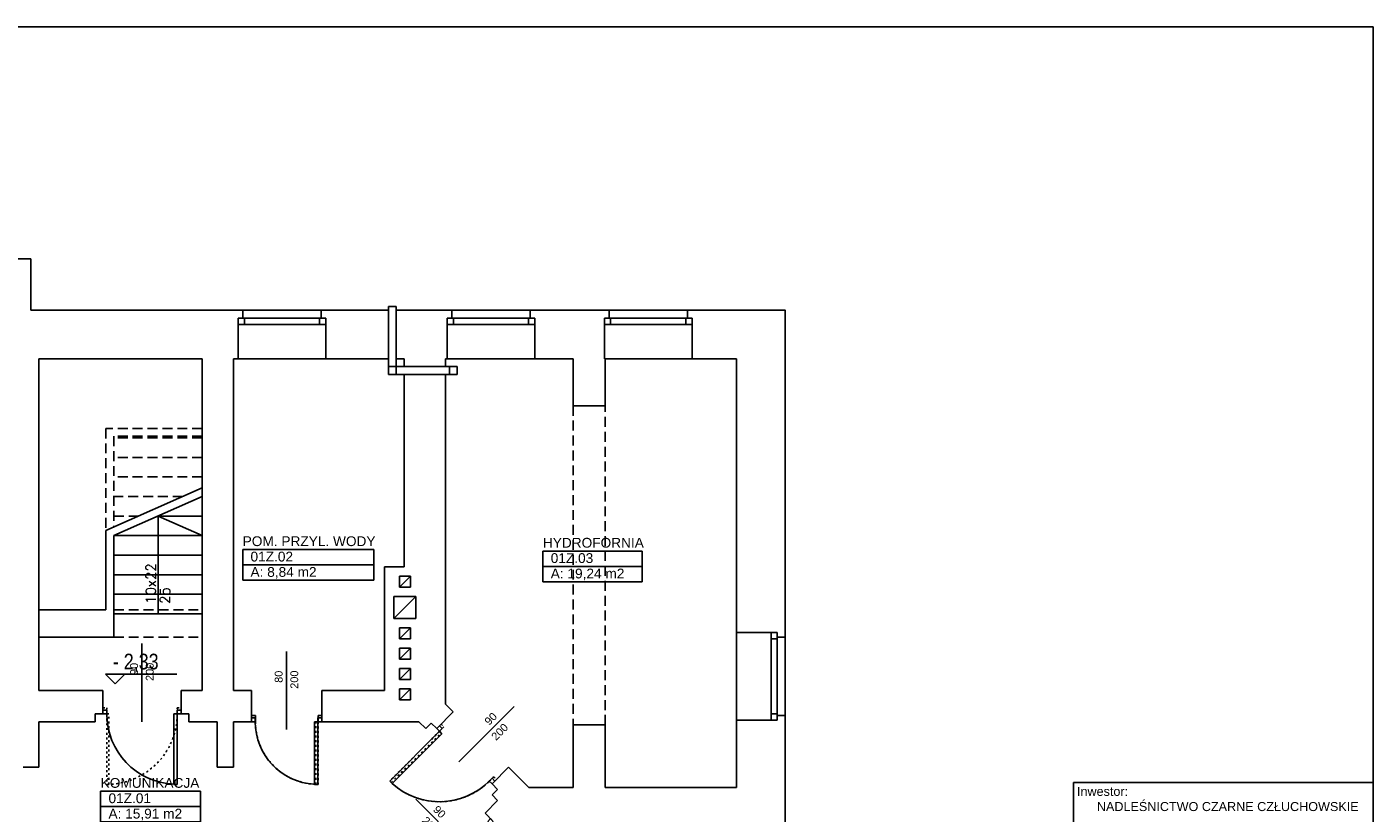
# Model space of a CAD drawing. Header units: inches. Extents: x 21525 to 24603, y 1796 to 3820.
# Tile 3 of 3: x 22854 to 24575, y 2815 to 3820. Entities that reach past the tile are written whole.
import ezdxf
from ezdxf.enums import TextEntityAlignment as Align

# ---------------------------------------------------------------- set-up
doc = ezdxf.new("R2010")
doc.units = ezdxf.units.IN
doc.header["$MEASUREMENT"] = 0
doc.linetypes.add('DASHED', pattern=[19.05, 12.7, -6.35])
doc.linetypes.add('Przerywana', pattern=[6, 2.5, -3.5])
for name, color, linetype in [('_T opisy', 7, 'Continuous'), ('_T sciany', 7, 'Continuous'), ('AA_PRZ SCIANY ISTNIEJĄCE', 7, 'Continuous'), ('AA_PRZ_SCIANY_030', 7, 'Continuous'), ('AA_PRZERYWANE', 7, 'Continuous'), ('AA_STOLARKA DRZW_009', 7, 'Continuous'), ('AA_WIDOK_005', 7, 'Continuous'), ('AA_WIDOK_009', 7, 'Continuous'), ('AA_WYMIAR WYS_50', 7, 'Continuous'), ('ArchiCAD', 7, 'Continuous'), ('Window-Door Markers', 7, 'Continuous')]:
    doc.layers.add(name, color=color, linetype=linetype)
doc.styles.add('GENERATED_STYLE_24', font='txt')
doc.styles.add('GENERATED_STYLE_25', font='arial.ttf')
doc.styles.add('GENERATED_STYLE_28', font='txt')
doc.styles.add('GENERATED_STYLE_29', font='romans.shx')
doc.styles.add('GENERATED_STYLE_30', font='txt')
doc.styles.get("Standard").update_dxf_attribs({"font": 'txt', "bigfont": 'BIGFONT.SHX'})

# ---------------------------------------------------------------- blocks, each defined once
blk = doc.blocks.new('KOMUNIKACJA_01Z.01_114', base_point=(23012.4, 2833.4))
at = {"layer": '_T sciany', "color": 160, "linetype": 'Continuous'}
for p, q in [((22948.7, 2843.2), (22948.7, 2803.9)), ((22948.7, 2843.2), (23076.1, 2843.2)), ((23076.1, 2843.2), (23076.1, 2803.9)), ((22948.7, 2823.6), (23076.1, 2823.6)), ((22948.7, 2803.9), (23076.1, 2803.9))]:
    blk.add_line(p, q, dxfattribs=at)
at = {"color": 0}
for tag in ['floor_f', 'ROOM_PERIM', 'ROOM_WALLS_SURF', 'ROOM_DOORS_SURF', 'ROOM_WINDS_SURF', 'ROOM_BASELEV', 'ROOM_HEIGHT', 'ROOM_NET_AREA', 'ROOM_REDUCED_AREA', 'ROOM_CALC_AREA', 'ROOM_VOLUME']:
    blk.add_attdef(tag, text='', height=200, dxfattribs=at).set_placement((23012.4, 2776.3), align=Align.BOTTOM_LEFT)
at = {"layer": '_T sciany', "color": 160, "style": 'GENERATED_STYLE_25'}
for tag, p in [('ROOM_NAME', (22948.7, 2860)), ('ROOM_NUMBER', (22958.7, 2840.4)), ('ROOM_AREA', (22958.7, 2820.7))]:
    blk.add_attdef(tag, text='', height=12.5, dxfattribs=at).set_placement(p, align=Align.TOP_LEFT)
blk = doc.blocks.new('HYDROFORNIA_01Z.03_116', base_point=(23577.4, 3140.4))
at = {"layer": '_T sciany', "color": 160, "linetype": 'Continuous'}
for p, q in [((23513.9, 3150.2), (23513.9, 3111)), ((23513.9, 3150.2), (23640.9, 3150.2)), ((23640.9, 3150.2), (23640.9, 3111)), ((23513.9, 3130.6), (23640.9, 3130.6)), ((23513.9, 3111), (23640.9, 3111))]:
    blk.add_line(p, q, dxfattribs=at)
at = {"color": 0}
for tag in ['floor_f', 'ROOM_PERIM', 'ROOM_WALLS_SURF', 'ROOM_DOORS_SURF', 'ROOM_WINDS_SURF', 'ROOM_BASELEV', 'ROOM_HEIGHT', 'ROOM_NET_AREA', 'ROOM_REDUCED_AREA', 'ROOM_CALC_AREA', 'ROOM_VOLUME']:
    blk.add_attdef(tag, text='', height=200, dxfattribs=at).set_placement((23577.4, 3083.3), align=Align.BOTTOM_LEFT)
at = {"layer": '_T sciany', "color": 160, "style": 'GENERATED_STYLE_25'}
for tag, p in [('ROOM_NAME', (23513.9, 3167)), ('ROOM_NUMBER', (23523.9, 3147.4)), ('ROOM_AREA', (23523.9, 3127.7))]:
    blk.add_attdef(tag, text='', height=12.5, dxfattribs=at).set_placement(p, align=Align.TOP_LEFT)
blk = doc.blocks.new('POM. PRZYL. WODY_01Z.02_118', base_point=(23214.1, 3142.4))
at = {"layer": '_T sciany', "color": 160, "linetype": 'Continuous'}
for p, q in [((23130.2, 3152.2), (23130.2, 3112.9)), ((23130.2, 3152.2), (23298, 3152.2)), ((23298, 3152.2), (23298, 3112.9)), ((23130.2, 3132.6), (23298, 3132.6)), ((23130.2, 3112.9), (23298, 3112.9))]:
    blk.add_line(p, q, dxfattribs=at)
at = {"color": 0}
for tag in ['floor_f', 'ROOM_PERIM', 'ROOM_WALLS_SURF', 'ROOM_DOORS_SURF', 'ROOM_WINDS_SURF', 'ROOM_BASELEV', 'ROOM_HEIGHT', 'ROOM_NET_AREA', 'ROOM_REDUCED_AREA', 'ROOM_CALC_AREA', 'ROOM_VOLUME']:
    blk.add_attdef(tag, text='', height=200, dxfattribs=at).set_placement((23214.1, 3085.2), align=Align.BOTTOM_LEFT)
at = {"layer": '_T sciany', "color": 160, "style": 'GENERATED_STYLE_25'}
for tag, p in [('ROOM_NAME', (23130.2, 3169)), ('ROOM_NUMBER', (23140.2, 3149.3)), ('ROOM_AREA', (23140.2, 3129.7))]:
    blk.add_attdef(tag, text='', height=12.5, dxfattribs=at).set_placement(p, align=Align.TOP_LEFT)
blk = doc.blocks.new('D1 65_390')
at = {"color": 140, "linetype": 'Continuous'}
for p, q in [((40, 80), (35.555, 80)), ((35.555, 0), (35.555, 80)), ((40, 0), (40, 80)), ((-45, 0), (-40, 0)), ((-45, -5), (-45, 0)), ((-40, 0), (-40, -5)), ((40, 0), (35.555, 0)), ((45, 0), (40, 0)), ((40, 0), (40, -5)), ((45, -5), (45, 0)), ((-40, -5), (-45, -5)), ((40, -5), (45, -5))]:
    blk.add_line(p, q, dxfattribs=at)
blk.add_arc((40, 0), 80, 93.180227, 180, dxfattribs=at)
blk = doc.blocks.new('Window-Door Marker - 70_717')
at = {"layer": 'ArchiCAD', "color": 0, "linetype": 'Continuous'}
blk.add_line((0, 75), (0, -25), dxfattribs=at)
blk = doc.blocks.new('WALL_618', base_point=(23141.5, 2931.9))
at = {"layer": '_T sciany'}
h = blk.add_hatch(dxfattribs=at)
h.set_pattern_fill('ANSI31', color=5, style=0, pattern_type=2)
h.set_pattern_definition([(45, (0, 0), (-2.24506403, 2.24506403), [])])
h.paths.add_polyline_path([(23231.3, 2946.9), (23231.3, 2931.9), (23231.5, 2931.9), (23231.5, 2946.9)], flags=0)
at = {"layer": '_T sciany', "color": 5, "linetype": 'Continuous'}
for p, q in [((23231.3, 2931.9), (23231.3, 2946.9)), ((23231.5, 2946.9), (23231.3, 2946.9)), ((23231.5, 2931.9), (23231.5, 2946.9)), ((23231.3, 2931.9), (23231.5, 2931.9))]:
    blk.add_line(p, q, dxfattribs=at)
at = {"layer": '_T sciany', "xscale": -1, "rotation": 180.0000000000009}
blk.add_blockref('D1 65_390', (23186.3, 2931.9), dxfattribs=at)
at = {"layer": 'Window-Door Markers', "color": 140}
ref = blk.add_blockref('Window-Door Marker - 70_717', (23186.3, 2946.9), dxfattribs=at)
ref.add_attrib('AC_WIDO_A_SIZE', '80', dxfattribs={"color": 0, "height": 10, "rotation": 90, "style": 'GENERATED_STYLE_25'}).set_placement((23184.2, 2981.7), align=Align.BOTTOM_LEFT)
ref.add_attrib('AC_WIDO_B_SIZE', '200', dxfattribs={"color": 0, "height": 10, "rotation": 90, "style": 'GENERATED_STYLE_25'}).set_placement((23204.2, 2974.1), align=Align.BOTTOM_LEFT)
blk = doc.blocks.new('D1 65_388')
at = {"color": 140, "linetype": 'Continuous'}
for p, q in [((45, 90), (40.555, 90)), ((40.555, 0), (40.555, 90)), ((45, 0), (45, 90)), ((-50, 0), (-45, 0)), ((-50, -5), (-50, 0)), ((-45, 0), (-45, -5)), ((45, 0), (40.555, 0)), ((50, 0), (45, 0)), ((45, 0), (45, -5)), ((50, -5), (50, 0)), ((-45, -5), (-50, -5)), ((45, -5), (50, -5))]:
    blk.add_line(p, q, dxfattribs=at)
blk.add_arc((45, 0), 90, 92.827477, 180, dxfattribs=at)
blk = doc.blocks.new('Window-Door Marker - 70_715')
at = {"layer": 'ArchiCAD', "color": 0, "linetype": 'Continuous'}
blk.add_line((0, 75), (0, -25), dxfattribs=at)
blk = doc.blocks.new('WALL_623', base_point=(23378.2, 2923.3))
at = {"layer": '_T sciany', "color": 5, "linetype": 'Continuous'}
for p, q in [((23388.8, 2933.9), (23378.2, 2923.3)), ((23448.9, 2852.5), (23459.5, 2863.2))]:
    blk.add_line(p, q, dxfattribs=at)
at = {"layer": '_T sciany', "rotation": 134.999999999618}
blk.add_blockref('D1 65_388', (23413.6, 2887.9), dxfattribs=at)
at = {"layer": 'Window-Door Markers', "color": 140}
ref = blk.add_blockref('Window-Door Marker - 70_715', (23424.2, 2898.5), dxfattribs=dict(at, rotation=314.999999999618))
ref.add_attrib('AC_WIDO_A_SIZE', '90', dxfattribs={"color": 0, "height": 10, "rotation": 45, "style": 'GENERATED_STYLE_25'}).set_placement((23447.4, 2924.6), align=Align.BOTTOM_LEFT)
ref.add_attrib('AC_WIDO_B_SIZE', '200', dxfattribs={"color": 0, "height": 10, "rotation": 45, "style": 'GENERATED_STYLE_25'}).set_placement((23456.1, 2905.1), align=Align.BOTTOM_LEFT)
blk = doc.blocks.new('D1 65_421')
at = {"color": 140, "linetype": 'Continuous'}
for p, q in [((45, 90), (40.555, 90)), ((40.555, 0), (40.555, 90)), ((45, 0), (45, 90)), ((-50, 0), (-45, 0)), ((-50, -5), (-50, 0)), ((-45, 0), (-45, -5)), ((45, 0), (40.555, 0)), ((50, 0), (45, 0)), ((45, 0), (45, -5)), ((50, -5), (50, 0)), ((-45, -5), (-50, -5)), ((45, -5), (50, -5))]:
    blk.add_line(p, q, dxfattribs=at)
blk.add_arc((45, 0), 90, 92.827477, 180, dxfattribs=at)
blk = doc.blocks.new('Window-Door Marker - 70_4153')
at = {"layer": 'ArchiCAD', "color": 0, "linetype": 'Continuous'}
blk.add_line((0, -90), (0, 10), dxfattribs=at)
blk = doc.blocks.new('WALL_657', base_point=(23439.9, 2815.2))
at = {"layer": '_T sciany', "color": 5, "linetype": 'Continuous'}
for p, q in [((23450.5, 2804.6), (23439.9, 2815.2)), ((23369.1, 2744.5), (23379.8, 2733.9))]:
    blk.add_line(p, q, dxfattribs=at)
at = {"layer": '_T sciany', "xscale": -1, "rotation": 225.0000000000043}
blk.add_blockref('D1 65_421', (23415.1, 2769.2), dxfattribs=at)
at = {"layer": 'Window-Door Markers', "color": 140}
ref = blk.add_blockref('Window-Door Marker - 70_4153', (23415.1, 2769.2), dxfattribs=dict(at, rotation=225.0000000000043))
ref.add_attrib('AC_WIDO_A_SIZE', '90', dxfattribs={"color": 0, "height": 10, "rotation": -45, "style": 'GENERATED_STYLE_25'}).set_placement((23370.6, 2816.6), align=Align.BOTTOM_LEFT)
ref.add_attrib('AC_WIDO_B_SIZE', '200', dxfattribs={"color": 0, "height": 10, "rotation": -45, "style": 'GENERATED_STYLE_25'}).set_placement((23356.4, 2802.5), align=Align.BOTTOM_LEFT)
blk = doc.blocks.new('D1 65_430')
at = {"color": 140, "linetype": 'Continuous'}
for p, q in [((45, 90), (40.555, 90)), ((40.555, 0), (40.555, 90)), ((45, 0), (45, 90)), ((-50, 0), (-45, 0)), ((-50, -5), (-50, 0)), ((-45, 0), (-45, -5)), ((45, 0), (40.555, 0)), ((50, 0), (45, 0)), ((45, 0), (45, -5)), ((50, -5), (50, 0)), ((-45, -5), (-50, -5)), ((45, -5), (50, -5))]:
    blk.add_line(p, q, dxfattribs=at)
blk.add_arc((45, 0), 90, 92.827477, 180, dxfattribs=at)
blk = doc.blocks.new('Window-Door Marker - 70_4428')
at = {"layer": 'ArchiCAD', "color": 0, "linetype": 'Continuous'}
blk.add_line((0, 75), (0, -25), dxfattribs=at)
blk = doc.blocks.new('WALL_729', base_point=(22951.5, 2941.9))
at = {"layer": '_T sciany', "color": 5, "linetype": 'Continuous'}
for p, q in [((22951.5, 2956.9), (22951.5, 2941.9)), ((23051.5, 2941.9), (23051.5, 2956.9))]:
    blk.add_line(p, q, dxfattribs=at)
at = {"layer": '_T sciany', "xscale": -1, "rotation": 180.0000000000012}
blk.add_blockref('D1 65_430', (23001.5, 2941.9), dxfattribs=at)
at = {"layer": 'Window-Door Markers', "color": 140}
ref = blk.add_blockref('Window-Door Marker - 70_4428', (23001.5, 2956.9), dxfattribs=at)
ref.add_attrib('AC_WIDO_A_SIZE', '90', dxfattribs={"color": 0, "height": 10, "rotation": 90, "style": 'GENERATED_STYLE_25'}).set_placement((22999.4, 2991.7), align=Align.BOTTOM_LEFT)
ref.add_attrib('AC_WIDO_B_SIZE', '200', dxfattribs={"color": 0, "height": 10, "rotation": 90, "style": 'GENERATED_STYLE_25'}).set_placement((23019.4, 2984.1), align=Align.BOTTOM_LEFT)

msp = doc.modelspace()

# ---------------------------------------------------------------- linework, layer by layer
at = {"layer": '_T sciany', "color": 150, "linetype": 'Continuous'}
for p, q in [((22955, 2992.9), (23046.2, 2992.9)), ((22967.4, 2980.3), (22955, 2992.7)), ((22967.4, 2980.3), (22980.1, 2993))]:
    msp.add_line(p, q, dxfattribs=at)
at = {"layer": '_T sciany', "color": 71}
msp.add_point((23823.5, 3457.9), dxfattribs=at)
at = {"layer": 'AA_PRZ SCIANY ISTNIEJĄCE', "color": 150, "linetype": 'Continuous'}
for p, q in [((24574.9, 3820.2), (21607.8, 3820.2)), ((24574.9, 3820.2), (24574.9, 1795.6)), ((24192, 2854.2), (24574.9, 2854.2)), ((24192, 1795.6), (24192, 2854.2))]:
    msp.add_line(p, q, dxfattribs=at)
at = {"layer": 'AA_PRZ_SCIANY_030', "color": 252, "linetype": 'Continuous'}
for p, q in [((22734.5, 3523.9), (22859.5, 3523.9)), ((22859.5, 3457.9), (22859.5, 3523.9)), ((22859.5, 3457.9), (23130.5, 3457.9)), ((22859.5, 3457.9), (23130.5, 3457.9)), ((23130.5, 3447.9), (23124.5, 3447.9)), ((23124.5, 3447.9), (23124.5, 3395.9)), ((23132.5, 3447.9), (23126.5, 3447.9)), ((23130.5, 3447.9), (23130.5, 3457.9)), ((23230.5, 3457.9), (23316.5, 3457.9)), ((23230.5, 3457.9), (23316.5, 3457.9)), ((23230.5, 3447.9), (23230.5, 3457.9)), ((23236.5, 3447.9), (23230.5, 3447.9)), ((23236.5, 3447.9), (23236.5, 3395.9)), ((23326.5, 3457.9), (23397.5, 3457.9)), ((23326.5, 3457.9), (23397.5, 3457.9)), ((23397.5, 3447.9), (23391.5, 3447.9)), ((23391.5, 3447.9), (23391.5, 3395.9)), ((23399.5, 3447.9), (23393.5, 3447.9)), ((23397.5, 3447.9), (23397.5, 3457.9)), ((23497.5, 3457.9), (23598.5, 3457.9)), ((23497.5, 3457.9), (23598.5, 3457.9)), ((23497.5, 3447.9), (23497.5, 3457.9)), ((23503.5, 3447.9), (23497.5, 3447.9)), ((23503.5, 3447.9), (23503.5, 3395.9)), ((23598.5, 3447.9), (23592.5, 3447.9)), ((23592.5, 3447.9), (23592.5, 3395.9)), ((23600.5, 3447.9), (23594.5, 3447.9)), ((23598.5, 3447.9), (23598.5, 3457.9)), ((23698.5, 3457.9), (23823.5, 3457.9)), ((23698.5, 3457.9), (23823.5, 3457.9)), ((23698.5, 3447.9), (23698.5, 3457.9)), ((23704.5, 3447.9), (23698.5, 3447.9)), ((23704.5, 3447.9), (23704.5, 3395.9)), ((23823.5, 3039.9), (23823.5, 3457.9)), ((23823.5, 3457.9), (23823.5, 3039.9)), ((22869.5, 2971.9), (22869.5, 3395.9)), ((22869.5, 3395.9), (23078.5, 3395.9)), ((23078.5, 2971.9), (23078.5, 3395.9)), ((23118.5, 2971.9), (23118.5, 3395.9)), ((23118.5, 3395.9), (23124.5, 3395.9)), ((23236.5, 3395.9), (23316.5, 3395.9)), ((23326.5, 3395.9), (23336.5, 3395.9)), ((23336.5, 3385.9), (23336.5, 3395.9)), ((23389.5, 3385.9), (23389.5, 3395.9)), ((23389.5, 3395.9), (23391.5, 3395.9)), ((23503.5, 3395.9), (23552.5, 3395.9)), ((23552.5, 3335.9), (23552.5, 3395.9)), ((23592.5, 3395.9), (23593.5, 3395.9)), ((23593.5, 3335.9), (23593.5, 3395.9)), ((23704.5, 3395.9), (23761.5, 3395.9)), ((23761.5, 3045.9), (23761.5, 3395.9)), ((23336.5, 3129.9), (23336.5, 3375.9)), ((23389.5, 2954.4), (23389.5, 3375.9)), ((23593.5, 3335.9), (23552.5, 3335.9)), ((23078.5, 3230.8), (22955.5, 3176.4)), ((23078.5, 3219.9), (22965.5, 3169.9)), ((22955.5, 3176.4), (22955.5, 3074.9)), ((22965.5, 3169.9), (22965.5, 3069.9)), ((23311.5, 3129.9), (23311.5, 2971.9)), ((23311.5, 3129.9), (23336.5, 3129.9)), ((22955.5, 3074.9), (22869.5, 3074.9)), ((22965.5, 3069.9), (22965.5, 3039.9)), ((23813.5, 3045.9), (23761.5, 3045.9)), ((23813.5, 3045.9), (23813.5, 3039.9)), ((22965.5, 3039.9), (22869.5, 3039.9)), ((23813.5, 3039.9), (23823.5, 3039.9)), ((22869.5, 2971.9), (22951.5, 2971.9)), ((22951.5, 2971.9), (22951.5, 2941.9)), ((23051.5, 2971.9), (23078.5, 2971.9)), ((23051.5, 2971.9), (23051.5, 2941.9)), ((23118.5, 2971.9), (23141.5, 2971.9)), ((23141.5, 2971.9), (23141.5, 2931.9)), ((23231.5, 2971.9), (23311.5, 2971.9)), ((23231.5, 2971.9), (23231.5, 2931.9)), ((23378.2, 2923.3), (23399.4, 2944.5)), ((23389.5, 2954.4), (23399.4, 2944.5)), ((22869.5, 2873.9), (22869.5, 2931.9)), ((22869.5, 2931.9), (22941.5, 2931.9)), ((22941.5, 2931.9), (22941.5, 2941.9)), ((22941.5, 2941.9), (22951.5, 2941.9)), ((23051.5, 2941.9), (23061.5, 2941.9)), ((23061.5, 2941.9), (23061.5, 2931.9)), ((23061.5, 2931.9), (23097.5, 2931.9)), ((23097.5, 2873.9), (23097.5, 2931.9)), ((23118.5, 2873.9), (23118.5, 2931.9)), ((23118.5, 2931.9), (23141.5, 2931.9)), ((23231.5, 2931.9), (23355.5, 2931.9)), ((23355.5, 2931.9), (23364.1, 2923.3)), ((23371.2, 2930.3), (23364.1, 2923.3)), ((23378.2, 2923.3), (23371.2, 2930.3)), ((23552.5, 2847.9), (23552.5, 2927.9)), ((23552.5, 2927.9), (23593.5, 2927.9)), ((23593.5, 2847.9), (23593.5, 2927.9)), ((23761.5, 2847.9), (23761.5, 2933.9)), ((23813.5, 2933.9), (23761.5, 2933.9)), ((23813.5, 2941.9), (23813.5, 2935.9)), ((23813.5, 2939.9), (23813.5, 2933.9)), ((23813.5, 2939.9), (23823.5, 2939.9)), ((23823.5, 2722.9), (23823.5, 2939.9)), ((23823.5, 2939.9), (23823.5, 2722.9)), ((22869.5, 2873.9), (22849.5, 2873.9)), ((23097.5, 2873.9), (23118.5, 2873.9)), ((23448.9, 2852.5), (23470.1, 2873.8)), ((23470.1, 2873.8), (23496, 2847.9)), ((23456, 2845.5), (23448.9, 2852.5)), ((23448.9, 2838.4), (23456, 2845.5)), ((23552.5, 2847.9), (23496, 2847.9)), ((23761.5, 2847.9), (23593.5, 2847.9)), ((23439.9, 2815.2), (23456, 2831.3)), ((23448.9, 2838.4), (23456, 2831.3))]:
    msp.add_line(p, q, dxfattribs=at)
at = {"layer": 'AA_PRZERYWANE', "color": 252, "linetype": 'DASHED'}
for p, q in [((23552.5, 3335.9), (23552.5, 2927.9)), ((23593.5, 2927.9), (23593.5, 3335.9)), ((22955.5, 3306.9), (22955.5, 3176.4)), ((23078.5, 3306.9), (22955.5, 3306.9)), ((23078.5, 3296.9), (22965.5, 3296.9)), ((22965.5, 3296.9), (22965.5, 3180.8)), ((23078.5, 3294.9), (22965.5, 3294.9)), ((23078.5, 3269.9), (22965.5, 3269.9)), ((23078.5, 3244.9), (22965.5, 3244.9)), ((23053.7, 3219.9), (22965.5, 3219.9)), ((22997.2, 3194.9), (22965.5, 3194.9)), ((22965.5, 3074.9), (23078.5, 3074.9)), ((22965.5, 3039.9), (23078.5, 3039.9))]:
    msp.add_line(p, q, dxfattribs=at)
at = {"layer": 'AA_STOLARKA DRZW_009', "color": 252, "linetype": 'Continuous'}
for p, q in [((23236.5, 3447.9), (23124.5, 3447.9)), ((23124.5, 3447.9), (23124.5, 3439.9)), ((23132.5, 3447.9), (23124.5, 3447.9)), ((23124.5, 3447.9), (23124.5, 3439.9)), ((23132.5, 3439.9), (23132.5, 3447.9)), ((23236.5, 3447.9), (23228.5, 3447.9)), ((23228.5, 3447.9), (23228.5, 3439.9)), ((23236.5, 3439.9), (23236.5, 3447.9)), ((23236.5, 3439.9), (23236.5, 3447.9)), ((23503.5, 3447.9), (23391.5, 3447.9)), ((23391.5, 3447.9), (23391.5, 3439.9)), ((23399.5, 3447.9), (23391.5, 3447.9)), ((23391.5, 3447.9), (23391.5, 3439.9)), ((23399.5, 3439.9), (23399.5, 3447.9)), ((23503.5, 3447.9), (23495.5, 3447.9)), ((23495.5, 3447.9), (23495.5, 3439.9)), ((23503.5, 3439.9), (23503.5, 3447.9)), ((23503.5, 3439.9), (23503.5, 3447.9)), ((23704.5, 3447.9), (23592.5, 3447.9)), ((23592.5, 3447.9), (23592.5, 3439.9)), ((23600.5, 3447.9), (23592.5, 3447.9)), ((23592.5, 3447.9), (23592.5, 3439.9)), ((23600.5, 3439.9), (23600.5, 3447.9)), ((23704.5, 3447.9), (23696.5, 3447.9)), ((23696.5, 3447.9), (23696.5, 3439.9)), ((23704.5, 3439.9), (23704.5, 3447.9)), ((23704.5, 3439.9), (23704.5, 3447.9)), ((23124.5, 3439.9), (23236.5, 3439.9)), ((23124.5, 3439.9), (23132.5, 3439.9)), ((23228.5, 3439.9), (23236.5, 3439.9)), ((23391.5, 3439.9), (23503.5, 3439.9)), ((23391.5, 3439.9), (23399.5, 3439.9)), ((23495.5, 3439.9), (23503.5, 3439.9)), ((23592.5, 3439.9), (23704.5, 3439.9)), ((23592.5, 3439.9), (23600.5, 3439.9)), ((23696.5, 3439.9), (23704.5, 3439.9)), ((23805.5, 2933.9), (23805.5, 3045.9)), ((23805.5, 3045.9), (23813.5, 3045.9)), ((23805.5, 3037.9), (23805.5, 3045.9)), ((23805.5, 3045.9), (23813.5, 3045.9)), ((23813.5, 3045.9), (23813.5, 2933.9)), ((23813.5, 3045.9), (23813.5, 3037.9)), ((23813.5, 3037.9), (23805.5, 3037.9)), ((23146.5, 2939.9), (23141.5, 2939.9)), ((23141.5, 2939.9), (23141.5, 2931.9)), ((23141.5, 2931.9), (23146.5, 2931.9)), ((23146.5, 2931.9), (23146.5, 2939.9)), ((23223.9, 2931.9), (23226.5, 2931.9)), ((23231.5, 2939.9), (23226.5, 2939.9)), ((23226.5, 2939.9), (23226.5, 2931.9)), ((23226.5, 2931.9), (23231.5, 2931.9)), ((23231.5, 2931.9), (23231.5, 2939.9)), ((23805.5, 2933.9), (23805.5, 2941.9)), ((23805.5, 2941.9), (23813.5, 2941.9)), ((23813.5, 2933.9), (23805.5, 2933.9)), ((23813.5, 2933.9), (23805.5, 2933.9)), ((23813.5, 2941.9), (23813.5, 2933.9)), ((23226.5, 2851.9), (23223.9, 2851.9))]:
    msp.add_line(p, q, dxfattribs=at)
at = {"layer": 'AA_STOLARKA DRZW_009', "color": 252, "linetype": 'Przerywana'}
for p, q in [((22951.5, 2941.9), (22951.5, 2949.9)), ((22951.5, 2949.9), (22956.5, 2949.9)), ((22956.5, 2949.9), (22956.5, 2941.9)), ((23046.5, 2941.9), (23046.5, 2949.9)), ((23046.5, 2949.9), (23051.5, 2949.9)), ((23051.5, 2949.9), (23051.5, 2941.9)), ((22956.5, 2941.9), (22951.5, 2941.9)), ((22959.3, 2941.9), (22956.5, 2941.9)), ((22956.5, 2941.9), (22956.5, 2851.9)), ((22959.3, 2851.9), (22959.3, 2941.9)), ((23051.5, 2941.9), (23046.5, 2941.9)), ((23223.9, 2851.9), (23223.9, 2931.9)), ((23226.5, 2931.9), (23226.5, 2851.9)), ((23378.2, 2923.3), (23383.9, 2928.9)), ((23387.4, 2925.4), (23381.8, 2919.7)), ((23383.9, 2928.9), (23387.4, 2925.4)), ((23381.8, 2919.7), (23318.1, 2856.1)), ((23320.1, 2854.1), (23383.8, 2917.7)), ((23381.8, 2919.7), (23378.2, 2923.3)), ((23383.8, 2917.7), (23381.8, 2919.7)), ((23318.1, 2856.1), (23320.1, 2854.1)), ((23445.4, 2856.1), (23451.1, 2861.7)), ((23448.9, 2852.5), (23445.4, 2856.1)), ((23454.6, 2858.2), (23448.9, 2852.5)), ((23451.1, 2861.7), (23454.6, 2858.2)), ((22956.5, 2851.9), (22959.3, 2851.9))]:
    msp.add_line(p, q, dxfattribs=at)
at = {"layer": 'AA_STOLARKA DRZW_009', "color": 2, "linetype": 'Przerywana'}
for centre, radius, start, end in [((22956.5, 2941.9), 90, 270, 360), ((23226.5, 2931.9), 80, 180, 270), ((23381.8, 2919.7), 90, 225, 315)]:
    msp.add_arc(centre, radius, start, end, dxfattribs=at)
at = {"layer": 'AA_WIDOK_005', "color": 252, "linetype": 'Continuous'}
for p, q in [((23344.5, 3117.9), (23330.5, 3103.9)), ((23330.5, 3117.9), (23344.5, 3117.9)), ((23330.5, 3103.9), (23330.5, 3117.9)), ((23344.5, 3117.9), (23344.5, 3103.9)), ((23344.5, 3103.9), (23330.5, 3103.9)), ((23351.5, 3091.9), (23323.5, 3063.9)), ((23323.5, 3091.9), (23351.5, 3091.9)), ((23323.5, 3063.9), (23323.5, 3091.9)), ((23351.5, 3091.9), (23351.5, 3063.9)), ((23351.5, 3063.9), (23323.5, 3063.9)), ((23344.5, 3051.9), (23330.5, 3037.9)), ((23330.5, 3051.9), (23344.5, 3051.9)), ((23330.5, 3037.9), (23330.5, 3051.9)), ((23344.5, 3051.9), (23344.5, 3037.9)), ((23344.5, 3037.9), (23330.5, 3037.9)), ((23344.5, 3025.9), (23330.5, 3011.9)), ((23330.5, 3025.9), (23344.5, 3025.9)), ((23330.5, 3011.9), (23330.5, 3025.9)), ((23344.5, 3011.9), (23330.5, 3011.9)), ((23344.5, 3025.9), (23344.5, 3011.9)), ((23344.5, 2999.9), (23330.5, 2985.9)), ((23330.5, 2999.9), (23344.5, 2999.9)), ((23330.5, 2985.9), (23330.5, 2999.9)), ((23344.5, 2999.9), (23344.5, 2985.9)), ((23344.5, 2985.9), (23330.5, 2985.9)), ((23344.5, 2973.9), (23330.5, 2959.9)), ((23330.5, 2973.9), (23344.5, 2973.9)), ((23330.5, 2959.9), (23330.5, 2973.9)), ((23344.5, 2959.9), (23330.5, 2959.9)), ((23344.5, 2973.9), (23344.5, 2959.9))]:
    msp.add_line(p, q, dxfattribs=at)
at = {"layer": 'AA_WIDOK_009', "color": 252, "linetype": 'Continuous'}
for p, q in [((23316.5, 3462.9), (23326.5, 3462.9)), ((23316.5, 3375.9), (23316.5, 3462.9)), ((23326.5, 3385.9), (23326.5, 3462.9)), ((23230.5, 3457.9), (23130.5, 3457.9)), ((23497.5, 3457.9), (23397.5, 3457.9)), ((23698.5, 3457.9), (23598.5, 3457.9)), ((23124.5, 3395.9), (23236.5, 3395.9)), ((23391.5, 3395.9), (23503.5, 3395.9)), ((23592.5, 3395.9), (23704.5, 3395.9)), ((23326.5, 3385.9), (23316.5, 3385.9)), ((23316.5, 3385.9), (23316.5, 3375.9)), ((23394.5, 3375.9), (23316.5, 3375.9)), ((23316.5, 3375.9), (23326.5, 3375.9)), ((23394.5, 3385.9), (23326.5, 3385.9)), ((23326.5, 3375.9), (23326.5, 3385.9)), ((23404.5, 3385.9), (23394.5, 3385.9)), ((23394.5, 3385.9), (23394.5, 3375.9)), ((23394.5, 3375.9), (23404.5, 3375.9)), ((23404.5, 3375.9), (23404.5, 3385.9)), ((23078.5, 3194.9), (23022, 3194.9)), ((23022, 3069.9), (23022, 3194.9)), ((23022, 3194.9), (23078.5, 3169.9)), ((23078.5, 3169.9), (22965.5, 3169.9)), ((23078.5, 3144.9), (22965.5, 3144.9)), ((23078.5, 3119.9), (22965.5, 3119.9)), ((23078.5, 3094.9), (22965.5, 3094.9)), ((23078.5, 3094.9), (22965.5, 3094.9)), ((23078.5, 3069.9), (22965.5, 3069.9)), ((23761.5, 2933.9), (23761.5, 3045.9)), ((23823.5, 3039.9), (23823.5, 2939.9))]:
    msp.add_line(p, q, dxfattribs=at)

# ---------------------------------------------------------------- block references
at = {"layer": '_T sciany', "color": 254, "linetype": 'Continuous'}
ref = msp.add_blockref('POM. PRZYL. WODY_01Z.02_118', (23214.1, 3142.4), dxfattribs=at)
ref.add_attrib('ROOM_NAME', 'POM. PRZYL. WODY', dxfattribs={"color": 160, "linetype": 'Continuous', "height": 12.5, "style": 'GENERATED_STYLE_25'}).set_placement((23130.2, 3169), align=Align.TOP_LEFT)
ref.add_attrib('ROOM_NUMBER', '01Z.02', dxfattribs={"color": 160, "linetype": 'Continuous', "height": 12.5, "style": 'GENERATED_STYLE_25'}).set_placement((23140.2, 3149.3), align=Align.TOP_LEFT)
ref.add_attrib('ROOM_AREA', 'A: 8,84 m2', dxfattribs={"color": 160, "linetype": 'Continuous', "height": 12.5, "style": 'GENERATED_STYLE_25'}).set_placement((23140.2, 3129.7), align=Align.TOP_LEFT)
ref = msp.add_blockref('HYDROFORNIA_01Z.03_116', (23577.4, 3140.4), dxfattribs=at)
ref.add_attrib('ROOM_NAME', 'HYDROFORNIA', dxfattribs={"color": 160, "linetype": 'Continuous', "height": 12.5, "style": 'GENERATED_STYLE_25'}).set_placement((23513.9, 3167), align=Align.TOP_LEFT)
ref.add_attrib('ROOM_NUMBER', '01Z.03', dxfattribs={"color": 160, "linetype": 'Continuous', "height": 12.5, "style": 'GENERATED_STYLE_25'}).set_placement((23523.9, 3147.4), align=Align.TOP_LEFT)
ref.add_attrib('ROOM_AREA', 'A: 19,24 m2', dxfattribs={"color": 160, "linetype": 'Continuous', "height": 12.5, "style": 'GENERATED_STYLE_25'}).set_placement((23523.9, 3127.7), align=Align.TOP_LEFT)
at = {"layer": '_T sciany', "color": 5}
for name, p in [('WALL_729', (22951.5, 2941.9)), ('WALL_618', (23141.5, 2931.9)), ('WALL_623', (23378.2, 2923.3)), ('WALL_657', (23439.9, 2815.2))]:
    msp.add_blockref(name, p, dxfattribs=at)
at = {"layer": '_T sciany', "color": 254, "linetype": 'Continuous'}
ref = msp.add_blockref('KOMUNIKACJA_01Z.01_114', (23012.4, 2833.4), dxfattribs=at)
ref.add_attrib('ROOM_NAME', 'KOMUNIKACJA', dxfattribs={"color": 160, "linetype": 'Continuous', "height": 12.5, "style": 'GENERATED_STYLE_25'}).set_placement((22948.7, 2860), align=Align.TOP_LEFT)
ref.add_attrib('ROOM_NUMBER', '01Z.01', dxfattribs={"color": 160, "linetype": 'Continuous', "height": 12.5, "style": 'GENERATED_STYLE_25'}).set_placement((22958.7, 2840.4), align=Align.TOP_LEFT)
ref.add_attrib('ROOM_AREA', 'A: 15,91 m2', dxfattribs={"color": 160, "linetype": 'Continuous', "height": 12.5, "style": 'GENERATED_STYLE_25'}).set_placement((22958.7, 2820.7), align=Align.TOP_LEFT)

# ---------------------------------------------------------------- texts
at = {"layer": '_T opisy', "color": 150, "insert": (22993.5, 2995.2), "char_height": 20, "attachment_point": 8, "style": 'GENERATED_STYLE_28'}
msp.add_mtext('\\A1;{\\fArial Narrow Europa Srodkowa|b0|i0|c0|p34;- 2,33}', dxfattribs=at)
at = {"layer": 'AA_PRZ SCIANY ISTNIEJĄCE', "color": 150, "char_height": 11.526, "attachment_point": 7, "style": 'GENERATED_STYLE_30'}
for s, insert in [('\\A1;{\\fArial Europa Srodkowa|b0|i0|c0|p34; Inwestor:}', (24192, 2837)), ('\\A1;{\\fArial Europa Srodkowa|b0|i0|c0|p34;NADLEŚNICTWO CZARNE CZŁUCHOWSKIE}', (24221.9, 2817.6))]:
    msp.add_mtext(s, dxfattribs=dict(at, insert=insert))
at = {"layer": 'AA_WYMIAR WYS_50', "color": 2, "insert": (23006.5, 3082.6), "char_height": 12.5, "width": 85.558, "attachment_point": 1, "rotation": 90, "line_spacing_factor": 0.875405, "style": 'GENERATED_STYLE_29'}
msp.add_mtext('\\A1;{\\Fromans.shx|c0;10x22\\P25}', dxfattribs=at)

doc.saveas('drawing.dxf')
